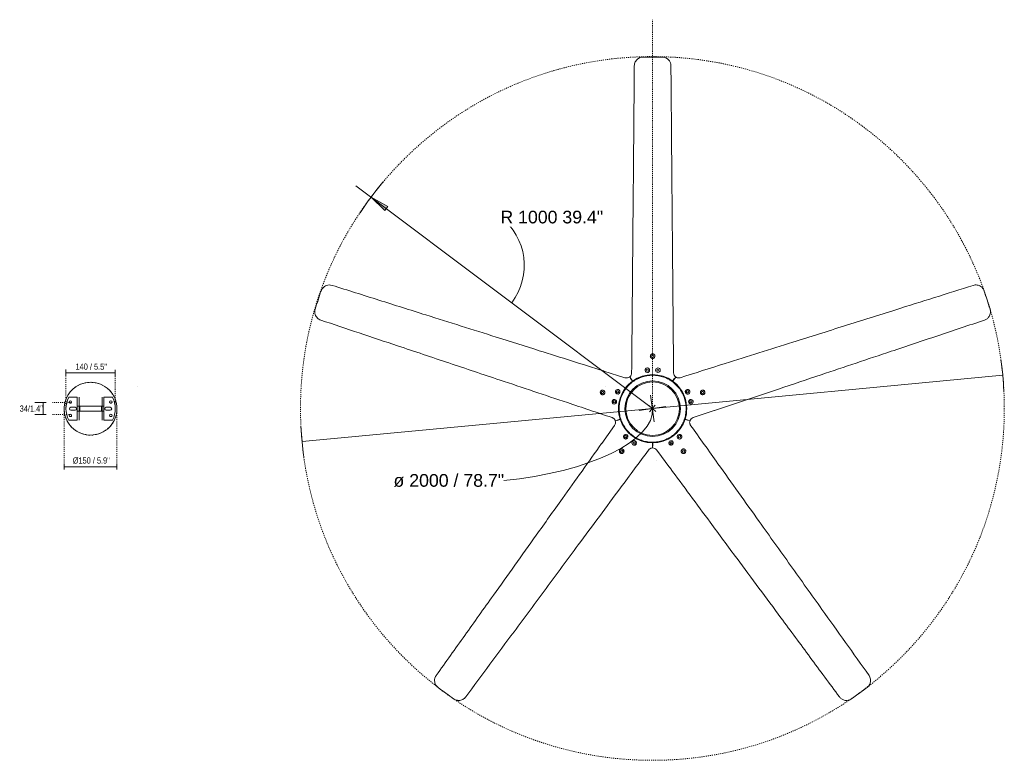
# Model space of a CAD drawing. Header units: millimetres. Extents: x 5765 to 13688, y -3156 to 7700.
# Tile 3 of 3: x 10890 to 13688, y 5595 to 7700. Entities that reach past the tile are written whole.
import ezdxf

# ---------------------------------------------------------------- set-up
doc = ezdxf.new("R2010")
doc.units = ezdxf.units.MM
doc.linetypes.add('Dash', pattern=[6, 3, -3])
doc.linetypes.add('Punto', pattern=[4.7625, 0, -4.7625])
for name, color, linetype, lineweight in [('Aparatos eléctricos', 7, 'Continuous', 15), ('Cotas', 7, 'Continuous', 9), ('Cotas-18', 7, 'Continuous', 9), ('Cotas-8', 7, 'Continuous', 9), ('Lighthing Fixture Detail Wide Black', 7, 'Continuous', 20), ('Lighthing Fixture Dim Black SOL', 7, 'Continuous', 9)]:
    doc.layers.add(name, color=color, linetype=linetype, lineweight=lineweight)
doc.layers.add('Lighthing Fixture Dim Grey Dash', color=7, linetype='Dash', lineweight=15, true_color=0xd2d2d2)
doc.layers.add('Ligthing Fixture ADD', color=7, linetype='Punto', lineweight=9, true_color=0xffffff)
doc.styles.add('Arial', font='arial.ttf', dxfattribs={"height": 36})
doc.styles.add('Arial Narrow_1', font='ARIALN.TTF', dxfattribs={"height": 17.6})
doc.dimstyles.new('Diameter_-_3mm_Arial', dxfattribs={"dimscale": 304.8, "dimtxt": 36.729338, "dimasz": 0, "dimexe": 0.141732, "dimexo": 0, "dimgap": 0.088583, "dimtad": 3, "dimjust": 3, "dimtih": 1, "dimtoh": 1, "dimdec": 0, "dimzin": 0, "dimdsep": 46, "dimtxsty": 'Arial', "dimblk1": 'NONE', "dimblk2": 'NONE', "dimsah": 1, "dimcen": 0.09, "dimadec": 0, "dimazin": 0, "dimtfac": 1, "dimtdec": 4, "dimtix": 1, "dimtmove": 0, "dimatfit": 2, "dimfxl": 1, "dimtvp": 1, "dimtolj": 1, "dimtzin": 0, "dimarcsym": 2})
doc.dimstyles.new('FARO_-_2_2mm_Arial_Narrow_mm_Inch_Left_H', dxfattribs={"dimscale": 304.8, "dimtxt": 18.012385, "dimasz": 0, "dimexe": 0.07874, "dimexo": 0.0625, "dimgap": 0.013123, "dimtad": 3, "dimtih": 1, "dimtoh": 1, "dimdec": 0, "dimzin": 0, "dimdsep": 46, "dimtxsty": 'Arial Narrow_1', "dimblk1": 'NONE', "dimblk2": 'NONE', "dimsah": 1, "dimcen": 0.09, "dimadec": 0, "dimazin": 0, "dimtfac": 1, "dimtdec": 4, "dimtix": 1, "dimtmove": 0, "dimatfit": 3, "dimfxl": 0.026247, "dimfxlon": 1, "dimtvp": 1, "dimtolj": 1, "dimtzin": 0, "dimarcsym": 2})
doc.dimstyles.new('FARO_-_2_2mm_Arial_Narrow_mm_Inch_Right_3', dxfattribs={"dimscale": 304.8, "dimtxt": 18.012385, "dimasz": 0, "dimexe": 0.026247, "dimexo": 0.0625, "dimgap": 0.013123, "dimtad": 1, "dimdec": 0, "dimzin": 0, "dimdsep": 46, "dimtxsty": 'Arial Narrow_1', "dimblk1": 'NONE', "dimblk2": 'NONE', "dimsah": 1, "dimcen": 0.09, "dimadec": 0, "dimazin": 0, "dimtfac": 1, "dimtdec": 4, "dimtix": 1, "dimtmove": 0, "dimatfit": 3, "dimfxl": 0.026247, "dimfxlon": 1, "dimtvp": 1, "dimtolj": 1, "dimtzin": 0, "dimarcsym": 2})
doc.dimstyles.new('Radial_-_3mm_Arial', dxfattribs={"dimscale": 304.8, "dimtxt": 36.729338, "dimasz": 0.177165, "dimexe": 0.177165, "dimexo": 0, "dimgap": 0.103346, "dimtad": 3, "dimjust": 3, "dimtih": 1, "dimtoh": 1, "dimdec": 0, "dimzin": 0, "dimdsep": 46, "dimtxsty": 'Arial', "dimsah": 1, "dimcen": 0.09, "dimdle": 0.177165, "dimadec": 0, "dimazin": 0, "dimtfac": 1, "dimtdec": 4, "dimtix": 1, "dimtmove": 0, "dimatfit": 2, "dimfxl": 1, "dimtvp": 1, "dimtfill": 1, "dimtolj": 1, "dimtzin": 0, "dimarcsym": 2})

# ---------------------------------------------------------------- blocks, each defined once
blk = doc.blocks.new('34190 - 33461A ANDROS Anodized white ceiling fan-545737-Planta_PDF Fixing Holes')
at = {"layer": 'Aparatos eléctricos', "lineweight": 9}
for p, q in [((-61.9, 32.5), (-37.9, 32.5)), ((-32.9, 32.5), (-32.9, -32.5)), ((33.1, -32.5), (33.1, 32.5)), ((38.1, 32.5), (62.1, 32.5)), ((-43.9, 4), (-55.9, 4)), ((-32.9, -7), (-32.9, 7)), ((31.1, 7), (-30.9, 7)), ((33.1, 7), (33.1, -7)), ((56.1, 4), (44.1, 4)), ((-55.9, -4), (-43.9, -4)), ((-30.9, -7), (31.1, -7)), ((44.1, -4), (56.1, -4)), ((-37.9, -32.5), (-61.9, -32.5)), ((62.1, -32.5), (38.1, -32.5))]:
    blk.add_line(p, q, dxfattribs=at)
for centre, radius, start, end in [((0, 0), 75, 128.5278, 132.0985), ((0, 0), 75, 120.9793, 124.6509), ((0, 0), 75, 113.5278, 117.0985), ((0, 0), 75, 105.9793, 109.6509), ((0, 0), 75, 98.5278, 102.0985), ((0, 0), 75, 90.9793, 94.6509), ((0, 0), 75, 83.5278, 87.0985), ((0, 0), 75, 75.9738, 79.6509), ((0, 0), 75, 68.5653, 72.1783), ((0, 0), 75, 60.9846, 64.6089), ((0, 0), 75, 53.49, 57.0174), ((0, 0), 75, 45.9793, 49.695), ((-0.2, 0), 69.7, 152.2069, 207.7931), ((0, 0), 75, 150.9793, 154.6509), ((0, 0), 75, 143.5278, 147.0985), ((0, 0), 75, 135.9793, 139.6509), ((0, 0), 75, 38.5278, 42.0985), ((0, 0), 75, 30.9793, 34.6509), ((0.1, 0), 70, 332.3302, 27.6698), ((0, 0), 75, 23.5278, 27.0985), ((0, 0), 75, 173.5278, 177.0985), ((0, 0), 75, 165.9793, 169.6509), ((0, 0), 75, 158.5278, 162.0985), ((-57.3, 19), 3.5, 360, 180), ((-57.3, 19), 3.5, 180, 360), ((-55.9, 0), 4, 90, 270), ((-43.9, 0), 4, 270, 90), ((44.1, 0), 4, 90, 270), ((57.6, 19), 3.5, 360, 180), ((57.6, 19), 3.5, 180, 360), ((56.1, 0), 4, 270, 90), ((0, 0), 75, 15.9793, 19.6509), ((0, 0), 75, 8.5278, 12.0985), ((0, 0), 75, 0.9793, 4.6509), ((0, 0), 75, 180.9793, 184.6509), ((0, 0), 75, 188.5278, 192.0985), ((0, 0), 75, 195.9793, 199.6509), ((-57.3, -19), 3.5, 360, 180), ((-57.3, -19), 3.5, 180, 360), ((57.6, -19), 3.5, 360, 180), ((57.6, -19), 3.5, 180, 360), ((0, 0), 75, 338.5278, 342.0985), ((0, 0), 75, 346.0465, 349.6509), ((0, 0), 75, 353.5278, 357.0985), ((0, 0), 75, 203.5278, 207.0985), ((0, 0), 75, 210.9793, 214.6509), ((0, 0), 75, 218.5278, 222.0985), ((0, 0), 75, 225.9793, 229.695), ((0, 0), 75, 308.5278, 312.0985), ((0, 0), 75, 315.9793, 319.6509), ((0, 0), 75, 323.5278, 327.0985), ((0, 0), 75, 330.9793, 334.6509), ((0, 0), 75, 233.49, 237.0174), ((0, 0), 75, 240.9846, 244.6089), ((0, 0), 75, 248.5653, 252.1783), ((0, 0), 75, 255.9738, 259.6509), ((0, 0), 75, 263.5278, 267.0985), ((0, 0), 75, 270.9793, 274.6509), ((0, 0), 75, 278.5278, 282.0985), ((0, 0), 75, 285.9793, 289.6509), ((0, 0), 75, 293.5278, 297.0985), ((0, 0), 75, 300.9793, 304.6509)]:
    blk.add_arc(centre, radius, start, end, dxfattribs=at)
blk = doc.blocks.new('34190 - 33461A ANDROS Anodized white ceiling fan-545737-Planta_PDF')
at = {"layer": 'Aparatos eléctricos'}
for p, q in [((49.4, 168.4), (49, 167.9)), ((11.7, 117.5), (49, 167.9)), ((-144.9, 99), (-144.5, 98.5)), ((-108.1, 47.5), (-144.5, 98.5)), ((-50.5, 103.6), (-50.3, 103.2)), ((-46, 97.4), (-45.8, 97)), ((-0.3, 111.4), (-0.3, 97)), ((-0.3, 97), (-0.3, 95.3)), ((0.3, 106.5), (0.3, 97)), ((0.3, 97), (0.3, 95.3)), ((78.4, 73.9), (78.1, 73.5)), ((82.9, 80), (82.6, 79.7)), ((-106.1, 34.1), (-92.4, 29.7)), ((-101.2, 33.2), (-92.2, 30.3)), ((-92.3, 29.7), (-90.4, 29)), ((-92.1, 30.3), (-90.3, 29.7)), ((-89.5, 32.6), (-89.5, 32.5)), ((92.1, 30.3), (90.2, 29.7)), ((92.3, 29.7), (90.4, 29)), ((105.8, 34.7), (92.2, 30.3)), ((101.4, 32.6), (92.4, 29.7)), ((115.4, 25.2), (174.8, 5.3)), ((175.4, 5.1), (174.8, 5.3)), ((-114.1, -16), (-113.7, -15.9)), ((-106.8, -13.7), (-106.4, -13.5)), ((94.5, -51.7), (94.1, -51.6)), ((101.7, -54.1), (101.3, -54)), ((-65.2, -90.3), (-56.8, -78.7)), ((-62.9, -86), (-57.3, -78.3)), ((-57.3, -78.3), (-56.1, -76.6)), ((-56.7, -78.7), (-55.5, -77)), ((-47.6, -82.4), (-47.5, -82.5)), ((47.5, -82.5), (47.6, -82.4)), ((56.7, -78.7), (55.5, -77)), ((57.3, -78.3), (56.1, -76.6)), ((62.3, -86.4), (56.8, -78.7)), ((65.8, -89.9), (57.3, -78.3)), ((-138.9, -107.2), (-138.3, -107)), ((-78.5, -88.2), (-138.3, -107)), ((-20, -105.8), (-20, -105.4)), ((59.6, -101.9), (59, -164.6)), ((-20, -113.5), (-20, -113)), ((59, -165.2), (59, -164.6))]:
    blk.add_line(p, q, dxfattribs=at)
at = {"layer": 'Aparatos eléctricos', "flags": 128}
for points in [[(0, -95.2), (-3.8, -95.1), (-7.6, -94.9), (-11.4, -94.5), (-15.2, -94), (-18.9, -93.3), (-22.6, -92.5), (-26.3, -91.5), (-29.9, -90.4), (-33.5, -89.1), (-37.1, -87.7), (-40.5, -86.1), (-44, -84.4), (-47.3, -82.6), (-50.6, -80.7), (-53.8, -78.6), (-56.9, -76.4), (-59.9, -74), (-62.8, -71.6), (-65.6, -69), (-68.3, -66.3), (-70.9, -63.5), (-73.4, -60.7), (-75.7, -57.7), (-78, -54.6), (-80.1, -51.4), (-82.1, -48.2), (-84, -44.9), (-85.7, -41.5), (-87.3, -38), (-88.7, -34.5), (-90, -30.9), (-91.2, -27.3), (-92.2, -23.6), (-93.1, -19.9), (-93.8, -16.2), (-94.4, -12.4), (-94.8, -8.6), (-95.1, -4.8), (-95.2, -1), (-95.2, 2.8), (-95, 6.6), (-94.6, 10.4), (-94.1, 14.2), (-93.5, 17.9), (-92.7, 21.6), (-91.8, 25.3), (-90.7, 29), (-89.5, 32.6), (-88.1, 36.1), (-86.6, 39.6), (-84.9, 43), (-83.1, 46.4), (-81.2, 49.7), (-79.1, 52.9), (-77, 56), (-74.7, 59.1), (-72.2, 62), (-69.7, 64.8), (-67.1, 67.6), (-64.3, 70.2), (-61.4, 72.7), (-58.5, 75.1), (-55.4, 77.4), (-52.3, 79.5), (-49.1, 81.6), (-45.8, 83.5), (-42.4, 85.2), (-39, 86.9), (-35.5, 88.4), (-31.9, 89.7), (-28.3, 90.9), (-24.6, 92), (-20.9, 92.9), (-17.2, 93.6), (-13.4, 94.2), (-9.7, 94.7), (-5.9, 95), (-2.1, 95.2), (0, 95.2)], [(-56, 102.6), (-56.5, 102.2), (-56.9, 101.8)], [(-48.1, 102.4), (-49.9, 103.4), (-52, 103.8), (-54.1, 103.6), (-56, 102.6)], [(0, 95.2), (3.8, 95.1), (7.6, 94.9), (11.4, 94.5), (15.2, 94), (18.9, 93.3), (22.6, 92.5), (26.3, 91.5), (29.9, 90.4), (33.5, 89.1), (37.1, 87.7), (40.5, 86.1), (44, 84.4), (47.3, 82.6), (50.6, 80.7), (53.8, 78.6), (56.9, 76.4), (59.9, 74), (62.8, 71.6), (65.6, 69), (68.3, 66.3), (70.9, 63.5), (73.4, 60.7), (75.7, 57.7), (78, 54.6), (80.1, 51.4), (82.1, 48.2), (84, 44.9), (85.7, 41.5), (87.3, 38), (88.7, 34.5), (90, 30.9), (91.2, 27.3), (92.2, 23.6), (93.1, 19.9), (93.8, 16.2), (94.4, 12.4), (94.8, 8.6), (95.1, 4.8), (95.2, 1), (95.2, -2.8), (95, -6.6), (94.6, -10.4), (94.1, -14.2), (93.5, -17.9), (92.7, -21.6), (91.8, -25.3), (90.7, -29), (89.5, -32.6), (88.1, -36.1), (86.6, -39.6), (84.9, -43), (83.1, -46.4), (81.2, -49.7), (79.1, -52.9), (77, -56), (74.7, -59.1), (72.2, -62), (69.7, -64.8), (67.1, -67.6), (64.3, -70.2), (61.4, -72.7), (58.5, -75.1), (55.4, -77.4), (52.3, -79.5), (49.1, -81.6), (45.8, -83.5), (42.4, -85.2), (39, -86.9), (35.5, -88.4), (31.9, -89.7), (28.3, -90.9), (24.6, -92), (20.9, -92.9), (17.2, -93.6), (13.4, -94.2), (9.7, -94.7), (5.9, -95), (2.1, -95.2), (0, -95.2)], [(80.3, 85), (79.8, 85.3), (79.2, 85.6)], [(82.5, 77.4), (83, 79.5), (82.7, 81.6), (81.8, 83.5), (80.3, 85)], [(-112.2, -14.1), (-113.8, -15.5), (-114.8, -17.4), (-115.2, -19.5), (-114.9, -21.6)], [(-114.9, -21.6), (-114.7, -22.1), (-114.4, -22.7)], [(99.1, -54.6), (101.2, -54.3), (103.1, -53.4), (104.6, -52), (105.6, -50.1)], [(105.6, -50.1), (105.8, -49.5), (105.9, -48.9)], [(-21.3, -111.1), (-20.4, -113), (-19, -114.6), (-17.1, -115.6), (-15, -115.9)], [(-15, -115.9), (-14.4, -115.9), (-13.8, -115.8)]]:
    blk.add_lwpolyline(points, dxfattribs=at)
at = {"layer": 'Aparatos eléctricos'}
for centre, radius, start, end in [((-87.8, 120.9), 6.5, 126, 179.3102), ((-87.8, 120.9), 6.5, 196.5497, 235.3488), ((-87.8, 120.9), 6.5, 72.6464, 126), ((-87.8, 120.9), 3.1, 126, 306), ((-87.8, 120.9), 6.5, 252.6439, 306), ((-87.8, 120.9), 3.1, 306, 126), ((-87.8, 120.9), 6.5, 16.5319, 55.3429), ((-87.8, 120.9), 6.5, 306, 359.3258), ((-0.3, 126.4), 15, 270, 323.4999), ((87.8, 120.9), 6.5, 180.6439, 234), ((87.8, 120.9), 6.5, 124.5497, 163.3488), ((87.8, 120.9), 6.5, 234, 287.3258), ((87.8, 120.9), 3.1, 54, 234), ((87.8, 120.9), 6.5, 54, 107.3102), ((87.8, 120.9), 3.1, 234, 54), ((87.8, 120.9), 6.5, 304.5319, 343.3429), ((87.8, 120.9), 6.5, 0.6464, 54), ((0.3, -0.5), 97.5, 90, 162), ((-76.5, 79.7), 6.5, 126, 306), ((-76.5, 79.7), 6.5, 306, 126), ((-52.2, 97.3), 6.5, 136.728, 306), ((-52.2, 97.3), 6.5, 190.0113, 228.1765), ((-52.2, 97.3), 6.5, 126.0001, 165.9227), ((-52.2, 97.3), 6.5, 66.876, 126), ((-52.2, 97.3), 3.1, 126, 306), ((-52.2, 97.3), 6.5, 248.0432, 306), ((-52.2, 97.3), 3.1, 306, 126), ((-52.2, 97.3), 6.5, 21.3885, 64.7621), ((-52.2, 97.3), 6.5, 306, 50.9789), ((-52.2, 97.3), 6.5, 306, 2.0004), ((0, 0), 95.2, 90, 110), ((-0.3, -0.5), 97.5, 18, 90), ((0, 0), 95.2, 70, 90), ((52.2, 97.3), 6.5, 54, 234), ((52.2, 97.3), 6.5, 234, 54), ((52.2, 97.3), 3.1, 54, 234), ((52.2, 97.3), 3.1, 234, 54), ((76.5, 79.7), 6.5, 64.728, 234), ((76.5, 79.7), 6.5, 118.0113, 156.1765), ((76.5, 79.7), 6.5, 54.0001, 93.9227), ((76.5, 79.7), 6.5, 354.876, 54), ((-76.5, 79.7), 3.1, 126, 306), ((0, 0), 79, 90, 270), ((-76.5, 79.7), 3.1, 306, 126), ((0, 0), 95.2, 130, 140), ((0, 0), 79, 270, 90), ((0, 0), 95.2, 40, 50), ((76.5, 79.7), 6.5, 176.0432, 234), ((76.5, 79.7), 6.5, 234, 338.9789), ((76.5, 79.7), 6.5, 234, 290.0004), ((76.5, 79.7), 3.1, 54, 234), ((76.5, 79.7), 3.1, 234, 54), ((76.5, 79.7), 6.5, 309.3885, 352.7621), ((-120.3, 38.7), 15, 342, 35.4999), ((0.5, 0.2), 97.5, 162, 234), ((-0.5, 0.2), 97.5, 306, 18), ((120.1, 39.4), 15, 198, 251.4999), ((0, 0), 95.2, 180, 190), ((0, 0), 95.2, 170, 175), ((0, 0), 95.2, 360, 10), ((-108.7, -19.6), 6.5, 138.876, 198), ((-108.7, -19.6), 6.5, 198.0001, 237.9227), ((-108.7, -19.6), 6.5, 208.728, 18), ((-108.7, -19.6), 6.5, 93.3885, 136.7621), ((-108.7, -19.6), 6.5, 18, 122.9789), ((-108.7, -19.6), 3.1, 18, 198), ((-108.7, -19.6), 3.1, 198, 18), ((-108.7, -19.6), 6.5, 262.0113, 300.1765), ((-108.7, -19.6), 6.5, 18, 71.9331), ((-108.7, -19.6), 6.5, 320.0432, 18), ((0, 0), 95.2, 350, 355), ((108.7, -19.6), 6.5, 162, 342), ((108.7, -19.6), 6.5, 342, 162), ((108.7, -19.6), 3.1, 162, 342), ((108.7, -19.6), 3.1, 342, 162), ((-142.1, -46.2), 6.5, 144.6464, 198), ((-142.1, -46.2), 6.5, 198, 251.3102), ((-142.1, -46.2), 6.5, 88.5319, 127.3429), ((-142.1, -46.2), 3.1, 18, 198), ((-142.1, -46.2), 3.1, 198, 18), ((-142.1, -46.2), 6.5, 268.5497, 307.3488), ((-142.1, -46.2), 6.5, 18, 71.3258), ((-142.1, -46.2), 6.5, 324.6439, 18), ((-99.4, -48.1), 6.5, 18, 198), ((-99.4, -48.1), 6.5, 198, 18), ((-99.4, -48.1), 3.1, 18, 198), ((-99.4, -48.1), 3.1, 198, 18), ((99.4, -48.1), 6.5, 162, 266.9789), ((99.4, -48.1), 6.5, 162, 218.0004), ((99.4, -48.1), 6.5, 352.728, 162), ((99.4, -48.1), 6.5, 104.0432, 162), ((99.4, -48.1), 6.5, 237.3885, 280.7621), ((99.4, -48.1), 3.1, 162, 342), ((99.4, -48.1), 3.1, 342, 162), ((99.4, -48.1), 6.5, 46.0113, 84.1765), ((99.4, -48.1), 6.5, 282.876, 341.9999), ((99.4, -48.1), 6.5, 342.0001, 21.9227), ((142.1, -46.2), 6.5, 162, 215.3258), ((142.1, -46.2), 6.5, 108.6439, 162), ((142.1, -46.2), 6.5, 232.5319, 271.3429), ((142.1, -46.2), 3.1, 162, 342), ((142.1, -46.2), 3.1, 342, 162), ((142.1, -46.2), 6.5, 52.5497, 91.3488), ((142.1, -46.2), 6.5, 288.6464, 342), ((142.1, -46.2), 6.5, 342, 35.3102), ((0, 0), 95.2, 220, 230), ((0, 0.6), 97.5, 234, 306), ((0, 0), 95.2, 310, 320), ((-74, -102.5), 15, 54, 107.4999), ((0, 0), 95.2, 250, 270), ((-15, -109.4), 6.5, 90, 194.9789), ((-15, -109.4), 6.5, 165.3885, 208.7621), ((-15, -109.4), 6.5, 90, 146.0004), ((-15, -109.4), 3.1, 90, 270), ((-15, -109.4), 6.5, 280.728, 90), ((-15, -109.4), 6.5, 32.0432, 90), ((-15, -109.4), 3.1, 270, 90), ((-15, -109.4), 6.5, 334.0113, 12.1765), ((0, 0), 95.2, 270, 290), ((15, -109.4), 6.5, 90, 270), ((15, -109.4), 3.1, 90, 270), ((15, -109.4), 6.5, 270, 90), ((15, -109.4), 3.1, 270, 90), ((74.6, -102.1), 15, 126, 179.4999), ((-15, -109.4), 6.5, 210.876, 270), ((-15, -109.4), 6.5, 270.0001, 308.7693), ((0, -149.4), 6.5, 160.5319, 199.3429), ((0, -149.4), 6.5, 90, 143.3258), ((0, -149.4), 6.5, 216.6464, 270), ((0, -149.4), 3.1, 90, 270), ((0, -149.4), 6.5, 36.6439, 90), ((0, -149.4), 3.1, 270, 90), ((0, -149.4), 6.5, 270, 323.3102), ((0, -149.4), 6.5, 340.5497, 19.3488)]:
    blk.add_arc(centre, radius, start, end, dxfattribs=at)
for points in [[(-609.3, 792.7), (-601.9, 798.1), (-587.2, 808.7), (-572.8, 819.2), (-565.6, 824.4)], [(565.6, 824.4), (573, 819), (587.7, 808.4), (602.1, 797.9), (609.3, 792.7)], [(-91.7, 126.2), (-92.3, 125.7), (-93.5, 124.4), (-94.4, 121.9), (-94.3, 119.4), (-93.2, 117), (-91.3, 115.2), (-88.9, 114.3), (-86.3, 114.4), (-84.7, 115.1), (-84, 115.6)], [(-9.2, 114.8), (-9.6, 115.2), (-10.6, 116), (-11.4, 117), (-11.7, 117.5)], [(91.7, 126.2), (91, 126.7), (89.4, 127.4), (86.8, 127.5), (84.4, 126.6), (82.5, 124.8), (81.4, 122.5), (81.2, 119.9), (82.1, 117.4), (83.3, 116.1), (84, 115.6)], [(106.3, 44.2), (106.6, 44.8), (107.1, 45.9), (107.8, 47), (108.1, 47.5)], [(-112, 26.8), (-112.5, 26.4), (-113.6, 25.8), (-114.8, 25.3), (-115.4, 25.2)], [(-148.3, -48.2), (-148, -49), (-147.2, -50.5), (-145.2, -52.1), (-142.7, -52.8), (-140.1, -52.5), (-137.8, -51.3), (-136.2, -49.2), (-135.5, -46.7), (-135.7, -45), (-135.9, -44.2)], [(148.3, -48.2), (148.6, -47.4), (148.8, -45.7), (148.1, -43.2), (146.5, -41.1), (144.2, -39.8), (141.6, -39.5), (139.1, -40.2), (137, -41.8), (136.2, -43.4), (135.9, -44.2)], [(-60.1, -98.3), (-59.9, -98.9), (-59.7, -100.1), (-59.6, -101.3), (-59.6, -101.9)], [(74.9, -87.5), (75.5, -87.5), (76.7, -87.7), (78, -88), (78.5, -88.2)], [(0, -155.9), (0.8, -155.9), (2.5, -155.6), (4.7, -154.2), (6.2, -152), (6.7, -149.5), (6.2, -146.9), (4.7, -144.7), (2.6, -143.3), (0.9, -142.9), (0, -142.9)], [(-942.2, -334.5), (-945, -325.8), (-950.6, -308.6), (-956.1, -291.6), (-958.8, -283.2)], [(958.8, -283.2), (956, -291.9), (950.4, -309.1), (944.9, -326.1), (942.2, -334.5)], [(27, -999.4), (17.8, -999.4), (-0.3, -999.4), (-18.1, -999.4), (-27, -999.4)]]:
    blk.add_open_spline(points, degree=3, dxfattribs=at)
for points, knots in [([(-530.9, 819), (-532, 820.6), (-534.6, 823.4), (-539.4, 826.6), (-544.7, 828.6), (-549.7, 829.3), (-553.6, 829.1), (-556.3, 828.6), (-560.3, 827.6), (-563.4, 826), (-565.6, 824.4)], [0, 0, 0, 0, 0.142857, 0.285714, 0.428571, 0.571429, 0.678571, 0.732143, 0.785714, 1, 1, 1, 1]), ([(-211.3, 387.2), (-241.7, 428.3), (-302.6, 510.6), (-409.1, 654.5), (-485.2, 757.4), (-530.9, 819)], [0, 0, 0, 0, 0.285714, 0.571429, 1, 1, 1, 1]), ([(530.9, 819), (503.1, 781.6), (447.7, 706.7), (350.7, 575.5), (281.4, 481.9), (239.8, 425.7)], [0, 0, 0, 0, 0.285714, 0.571429, 1, 1, 1, 1]), ([(565.6, 824.4), (562.7, 826.6), (555.7, 829.6), (545.2, 829.2), (536.6, 825.2), (532.5, 821.3), (530.9, 819)], [0, 0, 0, 0, 0.285714, 0.571429, 0.785714, 1, 1, 1, 1]), ([(-609.3, 792.7), (-612.2, 790.5), (-617.3, 784.8), (-620.1, 774.7), (-619, 765.4), (-616.5, 760.2), (-614.9, 758)], [0, 0, 0, 0, 0.285714, 0.571429, 0.785714, 1, 1, 1, 1]), ([(614.9, 758), (616, 759.5), (617.9, 762.9), (619.4, 768.4), (619.7, 774), (618.8, 779.1), (617.4, 782.7), (616.1, 785.2), (613.9, 788.6), (611.5, 791.1), (609.3, 792.7)], [0, 0, 0, 0, 0.142857, 0.285714, 0.428571, 0.571429, 0.678571, 0.732143, 0.785714, 1, 1, 1, 1]), ([(-614.9, 758), (-587.9, 720), (-533.7, 644.2), (-439, 511.4), (-371.4, 416.5), (-330.8, 359.6)], [0, 0, 0, 0, 0.285714, 0.571429, 1, 1, 1, 1]), ([(302.9, 320.6), (332.7, 362.3), (392.1, 445.6), (496.1, 591.4), (570.4, 695.5), (614.9, 758)], [0, 0, 0, 0, 0.285714, 0.571429, 1, 1, 1, 1]), ([(239.8, 425.7), (214.4, 391.4), (150.9, 305.6), (87.5, 219.8), (49.4, 168.4)], [0, 0, 0, 0, 0.4, 1, 1, 1, 1]), ([(-11.7, 117.5), (-38.1, 153.2), (-104.4, 242.8), (-171.2, 333), (-211.3, 387.2)], [0, 0, 0, 0, 0.4, 1, 1, 1, 1]), ([(-330.8, 359.6), (-306, 324.9), (-244, 238), (-182, 151.1), (-144.9, 99)], [0, 0, 0, 0, 0.4, 1, 1, 1, 1]), ([(108.1, 47.5), (133.9, 83.6), (198.6, 174.4), (263.8, 265.8), (302.9, 320.6)], [0, 0, 0, 0, 0.4, 1, 1, 1, 1]), ([(-84, 115.6), (-83.3, 116.1), (-82.4, 117.1), (-81.7, 118.6), (-81.4, 119.9), (-81.3, 121.1), (-81.5, 122.4), (-81.9, 123.6), (-82.5, 124.7), (-83.4, 125.7), (-84.7, 126.7), (-86.8, 127.5), (-89.4, 127.4), (-91, 126.7), (-91.7, 126.2)], [-1, -1, -1, -1, -0.875, -0.8125, -0.75, -0.6875, -0.625, -0.5625, -0.5, -0.4375, -0.375, -0.25, -0.125, 0, 0, 0, 0]), ([(-0.1, 111.4), (-1.1, 111.4), (-3.2, 111.7), (-6.4, 112.8), (-8.3, 114.1), (-9.2, 114.8)], [0.0439989, 0.0439989, 0.0439989, 0.0439989, 0.3333333, 0.6666667, 1, 1, 1, 1]), ([(84, 115.6), (84.7, 115.1), (85.9, 114.6), (87.6, 114.4), (88.8, 114.4), (90.1, 114.8), (91.2, 115.3), (92.3, 116.1), (93.1, 117), (93.8, 118.1), (94.3, 119.8), (94.4, 121.9), (93.5, 124.4), (92.3, 125.7), (91.7, 126.2)], [-1, -1, -1, -1, -0.875, -0.8125, -0.75, -0.6875, -0.625, -0.5625, -0.5, -0.4375, -0.375, -0.25, -0.125, 0, 0, 0, 0]), ([(-106, 34.3), (-106.3, 33.4), (-107.3, 31.4), (-109.3, 28.8), (-111.1, 27.4), (-112, 26.8)], [0.0439989, 0.0439989, 0.0439989, 0.0439989, 0.3333333, 0.6666667, 1, 1, 1, 1]), ([(105.9, 34.5), (105.6, 35.5), (105.2, 37.6), (105.3, 40.9), (105.9, 43.1), (106.3, 44.2)], [0.0439989, 0.0439989, 0.0439989, 0.0439989, 0.3333333, 0.6666667, 1, 1, 1, 1]), ([(-115.4, 25.2), (-157.5, 11.1), (-263.2, -24.3), (-369.7, -59.9), (-433.5, -81.3)], [0, 0, 0, 0, 0.4, 1, 1, 1, 1]), ([(479, -96.5), (438.5, -83), (337.3, -49.1), (236.1, -15.2), (175.4, 5.1)], [0, 0, 0, 0, 0.4, 1, 1, 1, 1]), ([(-135.9, -44.2), (-136.2, -43.4), (-136.8, -42.2), (-138.1, -41), (-139.1, -40.4), (-140.3, -39.9), (-141.6, -39.7), (-142.9, -39.7), (-144.1, -39.9), (-145.3, -40.5), (-146.7, -41.4), (-148.1, -43.1), (-148.8, -45.7), (-148.6, -47.4), (-148.3, -48.2)], [-1, -1, -1, -1, -0.875, -0.8125, -0.75, -0.6875, -0.625, -0.5625, -0.5, -0.4375, -0.375, -0.25, -0.125, 0, 0, 0, 0]), ([(135.9, -44.2), (135.7, -45), (135.5, -46.3), (135.8, -47.9), (136.3, -49.1), (137, -50.2), (137.9, -51.1), (138.9, -51.9), (140.1, -52.4), (141.3, -52.7), (143, -52.7), (145.1, -52.1), (147.2, -50.5), (148, -49), (148.3, -48.2)], [-1, -1, -1, -1, -0.875, -0.8125, -0.75, -0.6875, -0.625, -0.5625, -0.5, -0.4375, -0.375, -0.25, -0.125, 0, 0, 0, 0]), ([(-433.5, -81.3), (-482.1, -97.5), (-579.1, -130), (-748.9, -186.8), (-870.2, -227.4), (-943, -251.8)], [0, 0, 0, 0, 0.285714, 0.571429, 1, 1, 1, 1]), ([(-444.2, -203.5), (-403.5, -190.6), (-301.7, -158.5), (-200, -126.4), (-138.9, -107.2)], [0, 0, 0, 0, 0.4, 1, 1, 1, 1]), ([(-65.4, -90.2), (-64.6, -90.8), (-63, -92.3), (-61.2, -95), (-60.3, -97.2), (-60.1, -98.3)], [0.0439989, 0.0439989, 0.0439989, 0.0439989, 0.3333333, 0.6666667, 1, 1, 1, 1]), ([(-59.6, -101.9), (-59.2, -146.3), (-58.2, -257.8), (-57.2, -370.1), (-56.6, -437.4)], [0, 0, 0, 0, 0.4, 1, 1, 1, 1]), ([(65.6, -90.1), (66.4, -89.5), (68.3, -88.5), (71.5, -87.5), (73.8, -87.4), (74.9, -87.5)], [0.0439989, 0.0439989, 0.0439989, 0.0439989, 0.3333333, 0.6666667, 1, 1, 1, 1]), ([(78.5, -88.2), (120.9, -101.5), (227.2, -135), (334.3, -168.8), (398.5, -189)], [0, 0, 0, 0, 0.4, 1, 1, 1, 1]), ([(943, -251.8), (898.8, -237), (810.4, -207.4), (655.7, -155.7), (545.2, -118.7), (479, -96.5)], [0, 0, 0, 0, 0.285714, 0.571429, 1, 1, 1, 1]), ([(0, -142.9), (-0.8, -142.9), (-2.1, -143.2), (-3.6, -144), (-4.6, -144.8), (-5.4, -145.8), (-6, -146.9), (-6.4, -148.1), (-6.5, -149.4), (-6.4, -150.7), (-5.9, -152.3), (-4.7, -154.1), (-2.6, -155.6), (-0.9, -155.9), (0, -155.9)], [-1, -1, -1, -1, -0.875, -0.8125, -0.75, -0.6875, -0.625, -0.5625, -0.5, -0.4375, -0.375, -0.25, -0.125, 0, 0, 0, 0]), ([(56.2, -485.3), (56.6, -442.7), (57.5, -335.9), (58.5, -229.2), (59, -165.2)], [0, 0, 0, 0, 0.4, 1, 1, 1, 1]), ([(398.5, -189), (447.3, -204.4), (544.9, -235.2), (715.7, -289.1), (837.7, -327.5), (910.9, -350.6)], [0, 0, 0, 0, 0.285714, 0.571429, 1, 1, 1, 1]), ([(-910.9, -350.6), (-866.4, -336.6), (-777.6, -308.6), (-622, -259.5), (-510.9, -224.5), (-444.2, -203.5)], [0, 0, 0, 0, 0.285714, 0.571429, 1, 1, 1, 1]), ([(-943, -251.8), (-944.8, -252.4), (-948.3, -254), (-952.8, -257.5), (-956.3, -261.9), (-958.6, -266.5), (-959.6, -270.3), (-960, -273.1), (-960.2, -277.2), (-959.7, -280.6), (-958.8, -283.2)], [0, 0, 0, 0, 0.142857, 0.285714, 0.428571, 0.571429, 0.678571, 0.732143, 0.785714, 1, 1, 1, 1]), ([(958.8, -283.2), (960, -279.7), (960.7, -272.1), (957.1, -262.3), (950.7, -255.3), (945.7, -252.7), (943, -251.8)], [0, 0, 0, 0, 0.285714, 0.571429, 0.785714, 1, 1, 1, 1]), ([(-942.2, -334.5), (-941, -338), (-937.2, -344.5), (-928.4, -350.4), (-919.2, -352.2), (-913.6, -351.4), (-910.9, -350.6)], [0, 0, 0, 0, 0.285714, 0.571429, 0.785714, 1, 1, 1, 1]), ([(910.9, -350.6), (912.7, -351.2), (916.5, -351.9), (922.2, -351.7), (927.7, -350.2), (932.2, -347.8), (935.2, -345.3), (937.1, -343.4), (939.7, -340.2), (941.3, -337.1), (942.2, -334.5)], [0, 0, 0, 0, 0.142857, 0.285714, 0.428571, 0.571429, 0.678571, 0.732143, 0.785714, 1, 1, 1, 1]), ([(-56.6, -437.4), (-56.2, -488.6), (-55.3, -590.9), (-53.7, -770), (-52.6, -897.9), (-52, -974.7)], [0, 0, 0, 0, 0.285714, 0.571429, 1, 1, 1, 1]), ([(52, -974.7), (52.4, -928), (53.2, -834.8), (54.6, -671.7), (55.6, -555.2), (56.2, -485.3)], [0, 0, 0, 0, 0.285714, 0.571429, 1, 1, 1, 1]), ([(-52, -974.7), (-51.9, -976.6), (-51.5, -980.4), (-49.5, -985.7), (-46.4, -990.5), (-42.7, -994), (-39.4, -996.2), (-37, -997.4), (-33.1, -998.9), (-29.7, -999.4), (-27, -999.4)], [0, 0, 0, 0, 0.142857, 0.285714, 0.428571, 0.571429, 0.678571, 0.732143, 0.785714, 1, 1, 1, 1]), ([(27, -999.4), (30.7, -999.4), (38.1, -997.8), (46.3, -991.3), (50.9, -983), (51.9, -977.4), (52, -974.7)], [0, 0, 0, 0, 0.285714, 0.571429, 0.785714, 1, 1, 1, 1])]:
    blk.add_open_spline(points, degree=3, knots=knots, dxfattribs=at)
blk = doc.blocks.new('DIMBLOCK9-Planta_PDF Fixing Holes')
at = {"layer": 'Cotas-8', "color": 251, "true_color": 0x5b5b5b}
for p, q in [((11021.5, 6695.9), (11021.5, 6703.9)), ((11021.5, 6695.9), (11161.6, 6695.9)), ((11021.5, 6695.9), (11021.5, 6687.9)), ((11161.6, 6695.9), (11161.6, 6703.9)), ((11161.6, 6695.9), (11161.6, 6687.9))]:
    blk.add_line(p, q, dxfattribs=at)
at = {"layer": 'Cotas-8', "color": 0, "insert": (11048.7, 6722.6), "char_height": 17.6, "width": 102.928, "attachment_point": 1, "line_spacing_factor": 0.974696, "style": 'Arial Narrow_1'}
blk.add_mtext('140 / 5.5"', dxfattribs=at)
blk = doc.blocks.new('_None')
blk = doc.blocks.new('DIMBLOCK10-Planta_PDF Fixing Holes')
at = {"layer": 'Cotas-8', "color": 251, "true_color": 0x5b5b5b}
for p, q in [((11016.5, 6429.2), (11016.5, 6437.2)), ((11166.5, 6429.2), (11166.5, 6437.2)), ((11016.5, 6429.2), (11166.5, 6429.2)), ((11016.5, 6429.2), (11016.5, 6421.2)), ((11166.5, 6429.2), (11166.5, 6421.2))]:
    blk.add_line(p, q, dxfattribs=at)
at = {"layer": 'Cotas-8', "color": 0, "insert": (11040.7, 6455.9), "char_height": 17.6, "width": 121.798, "attachment_point": 1, "line_spacing_factor": 0.974696, "style": 'Arial Narrow_1'}
blk.add_mtext('Ø150 / 5.9"', dxfattribs=at)
blk = doc.blocks.new('DIMBLOCK11-Planta_PDF Fixing Holes')
at = {"layer": 'Cotas-8', "color": 251, "true_color": 0x5b5b5b}
for p, q in [((10957.2, 6612.2), (10933.2, 6612.2)), ((10957.2, 6612.2), (10957.2, 6577.8)), ((10957.2, 6612.2), (10965.2, 6612.2)), ((10957.2, 6577.8), (10933.2, 6577.8)), ((10957.2, 6577.8), (10965.2, 6577.8))]:
    blk.add_line(p, q, dxfattribs=at)
at = {"layer": 'Cotas-8', "color": 0, "insert": (10890, 6603.4), "char_height": 17.6, "width": 75.824, "attachment_point": 1, "line_spacing_factor": 0.974696, "style": 'Arial Narrow_1'}
blk.add_mtext('34/1.4"', dxfattribs=at)
blk = doc.blocks.new('DIMBLOCK12-Planta_PDF')
at = {"layer": 'Cotas-18', "color": 8, "true_color": 0x787878}
for p, q in [((12688, 6595), (13683.5, 6689.2)), ((12679.9, 6585.1), (12696.1, 6604.8)), ((12688, 6595), (11692.4, 6500.7)), ((12678.2, 6603.1), (12697.8, 6586.8))]:
    blk.add_line(p, q, dxfattribs=at)
for start, end in [(2.9313, 7.8817), (182.9313, 187.8817)]:
    blk.add_arc((12688, 6595), 1000, start, end, dxfattribs=at)
blk.add_ellipse((12249.9, 6553.5), major_axis=(438.1, 41.5), ratio=0.373242, start_param=4.712389, end_param=6.283185, dxfattribs=at)
at = {"layer": 'Cotas-18', "color": 0, "insert": (11952.3, 6408.5), "char_height": 36, "width": 375.656, "attachment_point": 1, "line_spacing_factor": 0.941778, "style": 'Arial'}
blk.add_mtext('ø 2000 / 78.7"', dxfattribs=at)
blk = doc.blocks.new('DIMBLOCK13-Planta_PDF')
at = {"layer": 'Cotas-18'}
blk.add_hatch(color=256, dxfattribs=at).paths.add_polyline_path([(11888.4, 7195.4), (11927.3, 7157.3), (11935.8, 7168.7)])
for p, q in [((12688, 6595), (11845.2, 7227.9)), ((11888.4, 7195.4), (11927.3, 7157.3)), ((11935.8, 7168.7), (11888.4, 7195.4)), ((11927.3, 7157.3), (11935.8, 7168.7)), ((12682.6, 6632.8), (12693.4, 6557.1)), ((12650.2, 6589.6), (12725.8, 6600.3))]:
    blk.add_line(p, q, dxfattribs=at)
blk.add_arc((12688, 6595), 1000, 140.0009, 146.1888, dxfattribs=at)
blk.add_ellipse((12150.8, 6998.3), major_axis=(105.3, 140.2), ratio=0.979478, start_param=4.712389, end_param=6.283185, dxfattribs=at)
at = {"layer": 'Cotas-18', "color": 0, "insert": (12256.1, 7157), "char_height": 36, "width": 348.533, "attachment_point": 1, "line_spacing_factor": 0.941778, "style": 'Arial', "bg_fill": 3, "box_fill_scale": 1.25, "bg_fill_color": 256, "bg_fill_true_color": 13158600, "bg_fill_transparency": 0}
blk.add_mtext('R 1000 39.4"', dxfattribs=at)

msp = doc.modelspace()

# ---------------------------------------------------------------- linework, layer by layer
at = {"layer": 'Lighthing Fixture Detail Wide Black'}
for centre, radius, start, end in [((11091.5, 6594.3), 75, 118.0615, 298.0615), ((11091.5, 6594.3), 75, 298.0615, 118.0615), ((12688.6, 6594.3), 76.1, 0, 180), ((12688.6, 6594.3), 76.1, 180, 0)]:
    msp.add_arc(centre, radius, start, end, dxfattribs=at)
at = {"layer": 'Lighthing Fixture Dim Black SOL'}
for p, q in [((11053.6, 6626.8), (11053.6, 6561.8)), ((11129.6, 6626.8), (11129.6, 6561.8)), ((11060.6, 6601.3), (11053.6, 6601.3)), ((11060.6, 6587.3), (11053.6, 6587.3)), ((11060.6, 6587.3), (11060.6, 6601.3)), ((11122.6, 6587.3), (11122.6, 6601.3)), ((11122.6, 6601.3), (11129.6, 6601.3)), ((11122.6, 6587.3), (11129.6, 6587.3))]:
    msp.add_line(p, q, dxfattribs=at)
at = {"layer": 'Lighthing Fixture Dim Grey Dash'}
msp.add_line((12688, 6595), (12688, 7700), dxfattribs=at)
at = {"layer": 'Lighthing Fixture Dim Grey Dash', "lineweight": 9}
for p, q in [((11021.5, 6595.4), (11021.5, 6705.4)), ((11161.6, 6594.3), (11161.6, 6704.3)), ((11037.7, 6612.2), (10982.7, 6612.2)), ((11037.4, 6577.8), (10982.4, 6577.8)), ((11016.5, 6594.3), (11016.5, 6429.3)), ((11166.5, 6594.3), (11166.5, 6429.3))]:
    msp.add_line(p, q, dxfattribs=at)
at = {"layer": 'Lighthing Fixture Dim Grey Dash'}
msp.add_circle((12688, 6595), 1000, dxfattribs=at)
at = {"layer": 'Ligthing Fixture ADD'}
msp.add_line((11224.6, 6658.6), (11227.6, 6658.6), dxfattribs=at)
at = {"layer": 'Ligthing Fixture ADD', "lineweight": 15}
for p, q in [((12554.2, 6658.6), (12550.2, 6658.6)), ((12699.8, 6447.3), (12701.8, 6443.9))]:
    msp.add_line(p, q, dxfattribs=at)

# ---------------------------------------------------------------- block references
at = {"layer": 'Aparatos eléctricos', "extrusion": (0, 0, -1), "rotation": 180}
msp.add_blockref('34190 - 33461A ANDROS Anodized white ceiling fan-545737-Planta_PDF', (-12688.6, 6594.3), dxfattribs=at)
at = {"layer": 'Aparatos eléctricos', "lineweight": 9, "extrusion": (0, 0, -1), "rotation": 180}
msp.add_blockref('34190 - 33461A ANDROS Anodized white ceiling fan-545737-Planta_PDF Fixing Holes', (-11091.5, 6594.3), dxfattribs=at)

# ---------------------------------------------------------------- dimensions: what is measured, and where the dimension line sits
at = {"layer": 'Cotas', "color": 251, "true_color": 0x5b5b5b}
dim = msp.add_linear_dim(base=(11161.6, 6695.9), p1=(11021.5, 6687.9), p2=(11161.6, 6687.9), dimstyle='FARO_-_2_2mm_Arial_Narrow_mm_Inch_Right_3', override={"dimpost": '<>', "dimfxl": 140.033197}, dxfattribs=at)
dim.commit()
dim.dimension.update_dxf_attribs({"geometry": 'DIMBLOCK9-Planta_PDF Fixing Holes', "text_midpoint": (11091.6, 6711.3)})
at = {"layer": 'Cotas', "color": 8, "true_color": 0x787878}
dim = msp.add_diameter_dim_2p(p1=(13683.5, 6689.2), p2=(11692.4, 6500.7), dimstyle='Diameter_-_3mm_Arial', override={"dimpost": 'ø<>'}, dxfattribs=at)
dim.commit()
dim.dimension.update_dxf_attribs({"geometry": 'DIMBLOCK12-Planta_PDF', "text_midpoint": (12681.6, 6662.4)})
at = {"layer": 'Cotas', "color": 251, "true_color": 0x5b5b5b}
dim = msp.add_linear_dim(base=(10957.2, 6577.8), p1=(10965.2, 6612.2), p2=(10965.2, 6577.8), angle=90, dimstyle='FARO_-_2_2mm_Arial_Narrow_mm_Inch_Left_H', override={"dimpost": '<>', "dimfxl": 34.409886}, dxfattribs=at)
dim.commit()
dim.dimension.update_dxf_attribs({"geometry": 'DIMBLOCK11-Planta_PDF Fixing Holes', "text_midpoint": (10914.2, 6595)})
dim = msp.add_linear_dim(base=(11166.5, 6429.2), p1=(11016.5, 6437.2), p2=(11166.5, 6437.2), text='Ø<>', dimstyle='FARO_-_2_2mm_Arial_Narrow_mm_Inch_Right_3', override={"dimpost": '<>', "dimfxl": 149.995538}, dxfattribs=at)
dim.commit()
dim.dimension.update_dxf_attribs({"geometry": 'DIMBLOCK10-Planta_PDF Fixing Holes', "text_midpoint": (11091.5, 6444.8)})

# ---------------------------------------------------------------- next in the draw order: dimensions: what is measured, and where the dimension line sits
at = {"layer": 'Cotas'}
dim = msp.add_radius_dim(center=(12688, 6595), mpoint=(11888.4, 7195.4), dimstyle='Radial_-_3mm_Arial', override={"dimpost": 'R<>'}, dxfattribs=at)
dim.commit()
dim.dimension.update_dxf_attribs({"geometry": 'DIMBLOCK13-Planta_PDF', "text_midpoint": (12401.2, 7000.7)})

doc.saveas('drawing.dxf')
